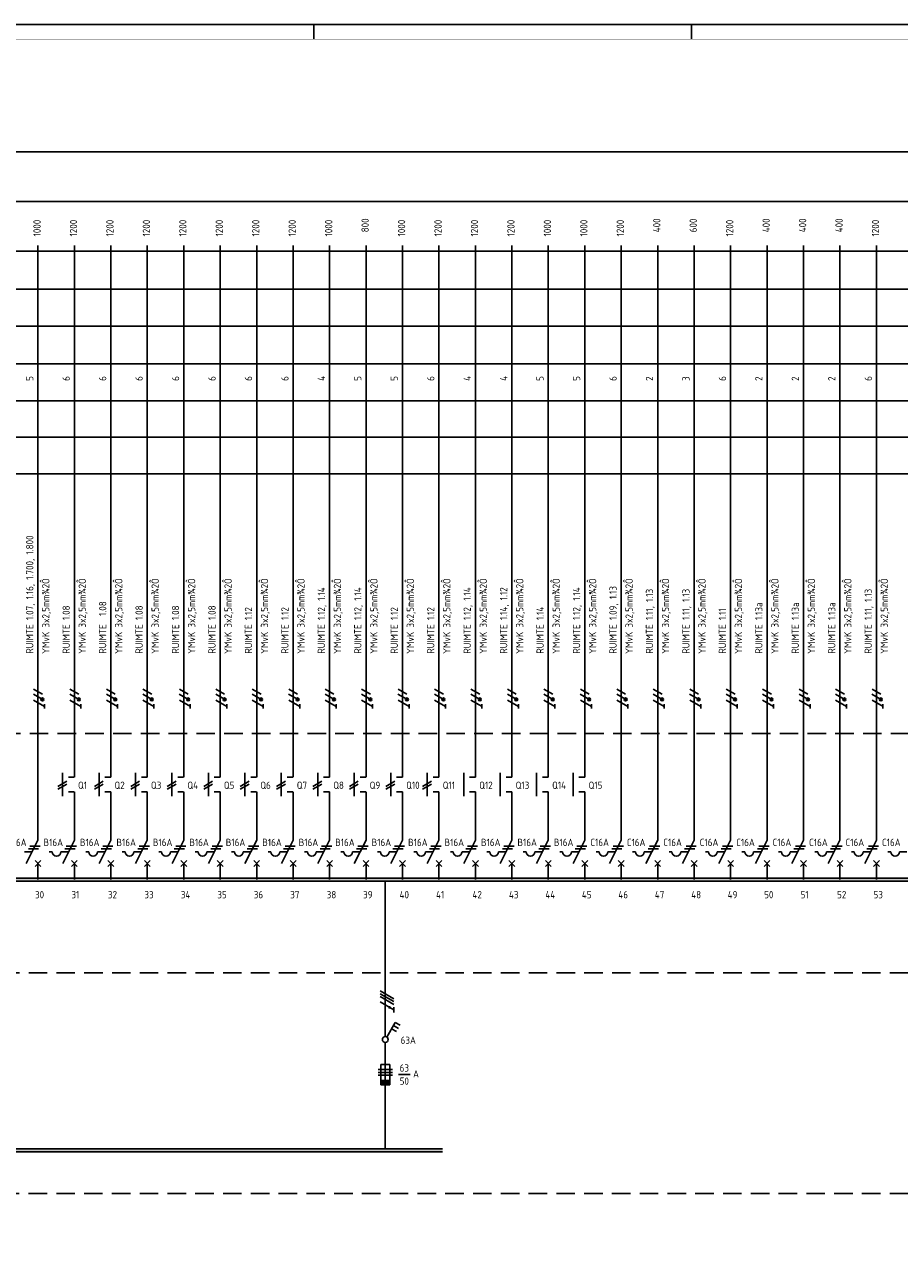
# Model space of a CAD drawing. Header units: millimetres. Extents: x 16 to 1205, y -16 to 825.
# Tile 4 of 8: x 251 to 551, y 405 to 825. Entities that reach past the tile are written whole.
import ezdxf
from ezdxf.enums import TextEntityAlignment as Align

# ---------------------------------------------------------------- set-up
doc = ezdxf.new("R2010")
doc.units = ezdxf.units.MM
doc.linetypes.add('HIDDEN', pattern=[9.525, 6.35, -3.175])
doc.layers.get('0').update_dxf_attribs({"linetype": 'CONTINUOUS'})
for name, color, linetype in [('1', 7, 'CONTINUOUS'), ('40', 1, 'CONTINUOUS'), ('70', 1, 'CONTINUOUS'), ('71', 2, 'CONTINUOUS'), ('73', 4, 'CONTINUOUS'), ('EL$2B---_KADER', 4, 'CONTINUOUS'), ('LIJN018', 210, 'CONTINUOUS'), ('LIJN025', 10, 'CONTINUOUS'), ('LIJN035', 50, 'CONTINUOUS'), ('LIJN050', 90, 'CONTINUOUS'), ('TEKST25', 10, 'CONTINUOUS'), ('TEKST35', 50, 'CONTINUOUS'), ('TEKST50', 90, 'CONTINUOUS')]:
    doc.layers.add(name, color=color, linetype=linetype)
doc.styles.add('5_0', font='iso.shx')
doc.styles.add('ISO', font='ISO.SHX')
doc.styles.add('NEN', font='iso.shx')
doc.styles.add('ROMAND', font='romand')

# ---------------------------------------------------------------- blocks, each defined once
blk = doc.blocks.new('A0')
at = {"layer": 'LIJN025'}
for p, q in [((334.5, 836), (334.5, 841)), ((464, 836), (464, 841))]:
    blk.add_line(p, q, dxfattribs=at)
blk.add_lwpolyline([(1189, 841), (1189, 0), (0, 0), (0, 841)], close=True, dxfattribs=at)
at = {"layer": 'LIJN050', "const_width": 0.2}
blk.add_lwpolyline([(1184, 836), (25, 836), (25, 5), (1184, 5)], close=True, dxfattribs=at)
at = {"layer": 'TEKST25', "style": 'ROMAND', "width": 2.899115}
blk.add_attdef('STATUS', text='', height=2.5, dxfattribs=at).set_placement((1143, 71.5), (1182, 71.5), align=Align.FIT)
at = {"layer": 'TEKST25', "style": 'ISO'}
for tag, p in [('E', (1144.25, 66)), ('NAAM-E', (1155.75, 66)), ('DATUM-E', (1174, 66)), ('D', (1144.25, 61)), ('NAAM-D', (1155.75, 61)), ('DATUM-D', (1174, 61)), ('C', (1144.25, 56)), ('NAAM-C', (1155.75, 56)), ('DATUM-C', (1174, 56)), ('B', (1144.25, 51)), ('NAAM-B', (1155.75, 51)), ('DATUM-B', (1174, 51)), ('A', (1144.25, 46)), ('NAAM-A', (1155.75, 46)), ('DATUM-A', (1174, 46))]:
    blk.add_attdef(tag, text='', height=2.5, dxfattribs=at).set_placement(p, align=Align.CENTER)
for tag, p in [('DATUM', (1021.75, 36.25)), ('SCHAAL', (1057, 36.25)), ('GETEKEND', (1087.25, 36.25)), ('GECONTOL.', (1122, 36.25)), ('FORMAAT', (1152.25, 28.25))]:
    blk.add_attdef(tag, p, '', height=2.5, dxfattribs=at)
at = {"layer": 'TEKST35', "style": 'ISO'}
for tag, p in [('PROJECT', (1023.5, 72.5)), ('PLAATS', (1023.5, 63.5)), ('INSTALLATIE-REGEL1', (1023.5, 52.5)), ('INSTALLATIE-REGEL2', (1023.5, 43.5))]:
    blk.add_attdef(tag, p, '', height=4, dxfattribs=at)
blk.add_attdef('PROJ.NR.', text='', height=4, dxfattribs=at).set_placement((1170, 23), align=Align.CENTER)
at = {"layer": 'TEKST50', "style": 'ISO'}
blk.add_attdef('FILE-NAAM', text='', height=5, dxfattribs=at).set_placement((1162.5, 7.5), align=Align.CENTER)
blk = doc.blocks.new('T1146')
at = {"layer": '71'}
for p, q in [((-4, 0), (-4, -8)), ((0, -1.5), (-2, -1.5)), ((0, -6.5), (-2, -6.5))]:
    blk.add_line(p, q, dxfattribs=at)

msp = doc.modelspace()

# ---------------------------------------------------------------- linework, layer by layer
at = {"color": 10}
for p, q in [((372.92, 494.02), (377.61, 491.31)), ((372.92, 493.08), (377.61, 490.37)), ((372.92, 493.08), (377.61, 490.37)), ((372.92, 492.14), (377.61, 489.43)), ((372.92, 490.27), (377.61, 487.56)), ((377.61, 488.5), (377.61, 486.62))]:
    msp.add_line(p, q, dxfattribs=at)
msp.add_line((372.92, 493.08), (377.61, 490.37))
at = {"color": 10, "const_width": 0.469}
msp.add_lwpolyline([(376.32, 488.57, 1), (376.09, 488.17, 1)], format="xyb", close=True, dxfattribs=at)
at = {"layer": '1', "color": 1}
for p, q in [((257.14, 595.71), (254.11, 597.46)), ((269.64, 595.71), (266.61, 597.46)), ((282.14, 595.71), (279.11, 597.46)), ((294.64, 595.71), (291.61, 597.46)), ((307.14, 595.71), (304.11, 597.46)), ((319.64, 595.71), (316.61, 597.46)), ((332.14, 595.71), (329.11, 597.46)), ((344.64, 595.71), (341.61, 597.46)), ((357.14, 595.71), (354.11, 597.46)), ((369.64, 595.71), (366.61, 597.46)), ((382.14, 595.71), (379.11, 597.46)), ((394.64, 595.71), (391.61, 597.46)), ((407.14, 595.71), (404.11, 597.46)), ((419.64, 595.71), (416.61, 597.46)), ((432.14, 595.71), (429.11, 597.46)), ((444.64, 595.71), (441.61, 597.46)), ((457.14, 595.71), (454.11, 597.46)), ((469.64, 595.71), (466.61, 597.46)), ((482.14, 595.71), (479.11, 597.46)), ((494.64, 595.71), (491.61, 597.46)), ((507.14, 595.71), (504.11, 597.46)), ((519.64, 595.71), (516.61, 597.46)), ((532.14, 595.71), (529.11, 597.46)), ((544.64, 595.71), (541.61, 597.46)), ((257.07, 593.98), (254.08, 595.71)), ((257.89, 591.55), (254.11, 593.73)), ((269.57, 593.98), (266.58, 595.71)), ((270.39, 591.55), (266.61, 593.73)), ((282.07, 593.98), (279.08, 595.71)), ((282.89, 591.55), (279.11, 593.73)), ((294.57, 593.98), (291.58, 595.71)), ((295.39, 591.55), (291.61, 593.73)), ((307.07, 593.98), (304.08, 595.71)), ((307.89, 591.55), (304.11, 593.73)), ((319.57, 593.98), (316.58, 595.71)), ((320.39, 591.55), (316.61, 593.73)), ((332.07, 593.98), (329.08, 595.71)), ((332.89, 591.55), (329.11, 593.73)), ((344.57, 593.98), (341.58, 595.71)), ((345.39, 591.55), (341.61, 593.73)), ((357.07, 593.98), (354.08, 595.71)), ((357.89, 591.55), (354.11, 593.73)), ((369.57, 593.98), (366.58, 595.71)), ((370.39, 591.55), (366.61, 593.73)), ((382.07, 593.98), (379.08, 595.71)), ((382.89, 591.55), (379.11, 593.73)), ((394.57, 593.98), (391.58, 595.71)), ((395.39, 591.55), (391.61, 593.73)), ((407.07, 593.98), (404.08, 595.71)), ((407.89, 591.55), (404.11, 593.73)), ((419.57, 593.98), (416.58, 595.71)), ((420.39, 591.55), (416.61, 593.73)), ((432.07, 593.98), (429.08, 595.71)), ((432.89, 591.55), (429.11, 593.73)), ((444.57, 593.98), (441.58, 595.71)), ((445.39, 591.55), (441.61, 593.73)), ((457.07, 593.98), (454.08, 595.71)), ((457.89, 591.55), (454.11, 593.73)), ((469.57, 593.98), (466.58, 595.71)), ((470.39, 591.55), (466.61, 593.73)), ((482.07, 593.98), (479.08, 595.71)), ((482.89, 591.55), (479.11, 593.73)), ((494.57, 593.98), (491.58, 595.71)), ((495.39, 591.55), (491.61, 593.73)), ((507.07, 593.98), (504.08, 595.71)), ((507.89, 591.55), (504.11, 593.73)), ((519.57, 593.98), (516.58, 595.71)), ((520.39, 591.55), (516.61, 593.73)), ((532.07, 593.98), (529.08, 595.71)), ((532.89, 591.55), (529.11, 593.73)), ((544.57, 593.98), (541.58, 595.71)), ((545.39, 591.55), (541.61, 593.73)), ((262.47, 564.15), (265.5, 565.9)), ((262.47, 563.15), (265.5, 564.9)), ((274.97, 564.15), (278, 565.9)), ((274.97, 563.15), (278, 564.9)), ((287.43, 564.15), (290.46, 565.9)), ((287.43, 563.15), (290.46, 564.9)), ((299.97, 564.15), (303, 565.9)), ((299.97, 563.15), (303, 564.9)), ((312.47, 564.15), (315.5, 565.9)), ((312.47, 563.15), (315.5, 564.9)), ((324.97, 564.15), (328, 565.9)), ((324.97, 563.15), (328, 564.9)), ((337.47, 564.15), (340.5, 565.9)), ((337.47, 563.15), (340.5, 564.9)), ((349.93, 564.15), (352.96, 565.9)), ((349.93, 563.15), (352.96, 564.9)), ((362.43, 564.15), (365.46, 565.9)), ((362.43, 563.15), (365.46, 564.9)), ((374.97, 564.15), (378, 565.9)), ((374.97, 563.15), (378, 564.9)), ((387.52, 564.15), (390.55, 565.9)), ((387.52, 563.15), (390.55, 564.9)), ((377.23, 467.12), (372.23, 467.12)), ((372.23, 467.12), (377.23, 467.12)), ((372.23, 466.12), (377.23, 466.12)), ((372.23, 465.12), (377.23, 465.12))]:
    msp.add_line(p, q, dxfattribs=at)
at = {"layer": '1', "color": 2}
for p, q in [((251.61, 537.69), (255.63, 545.73)), ((264.11, 537.69), (268.13, 545.73)), ((276.61, 537.69), (280.63, 545.73)), ((289.11, 537.69), (293.13, 545.73)), ((301.61, 537.69), (305.63, 545.73)), ((314.11, 537.69), (318.13, 545.73)), ((326.61, 537.69), (330.63, 545.73)), ((339.11, 537.69), (343.13, 545.73)), ((351.61, 537.69), (355.63, 545.73)), ((364.11, 537.69), (368.13, 545.73)), ((376.61, 537.69), (380.63, 545.73)), ((389.11, 537.69), (393.13, 545.73)), ((401.61, 537.69), (405.63, 545.73)), ((414.11, 537.69), (418.13, 545.73)), ((426.61, 537.69), (430.63, 545.73)), ((439.11, 537.69), (443.13, 545.73)), ((451.61, 537.69), (455.63, 545.73)), ((464.11, 537.69), (468.13, 545.73)), ((476.61, 537.69), (480.63, 545.73)), ((489.11, 537.69), (493.13, 545.73)), ((501.61, 537.69), (505.63, 545.73)), ((514.11, 537.69), (518.13, 545.73)), ((526.61, 537.69), (530.63, 545.73)), ((539.11, 537.69), (543.13, 545.73)), ((251.03, 541.69), (253.61, 541.69)), ((259.53, 541.69), (260.53, 541.69)), ((263.53, 541.69), (266.11, 541.69)), ((272.03, 541.69), (273.03, 541.69)), ((276.03, 541.69), (278.61, 541.69)), ((284.53, 541.69), (285.53, 541.69)), ((288.53, 541.69), (291.11, 541.69)), ((297.03, 541.69), (298.03, 541.69)), ((301.03, 541.69), (303.61, 541.69)), ((309.53, 541.69), (310.53, 541.69)), ((313.53, 541.69), (316.11, 541.69)), ((322.03, 541.69), (323.03, 541.69)), ((326.03, 541.69), (328.61, 541.69)), ((334.53, 541.69), (335.53, 541.69)), ((338.53, 541.69), (341.11, 541.69)), ((347.03, 541.69), (348.03, 541.69)), ((351.03, 541.69), (353.61, 541.69)), ((359.53, 541.69), (360.53, 541.69)), ((363.53, 541.69), (366.11, 541.69)), ((372.03, 541.69), (373.03, 541.69)), ((376.03, 541.69), (378.61, 541.69)), ((384.53, 541.69), (385.53, 541.69)), ((388.53, 541.69), (391.11, 541.69)), ((397.03, 541.69), (398.03, 541.69)), ((401.03, 541.69), (403.61, 541.69)), ((409.53, 541.69), (410.53, 541.69)), ((413.53, 541.69), (416.11, 541.69)), ((422.03, 541.69), (423.03, 541.69)), ((426.03, 541.69), (428.61, 541.69)), ((434.53, 541.69), (435.53, 541.69)), ((438.53, 541.69), (441.11, 541.69)), ((447.03, 541.69), (448.03, 541.69)), ((451.03, 541.69), (453.61, 541.69)), ((459.53, 541.69), (460.53, 541.69)), ((463.53, 541.69), (466.11, 541.69)), ((472.03, 541.69), (473.03, 541.69)), ((476.03, 541.69), (478.61, 541.69)), ((484.53, 541.69), (485.53, 541.69)), ((488.53, 541.69), (491.11, 541.69)), ((497.03, 541.69), (498.03, 541.69)), ((501.03, 541.69), (503.61, 541.69)), ((509.53, 541.69), (510.53, 541.69)), ((513.53, 541.69), (516.11, 541.69)), ((522.03, 541.69), (523.03, 541.69)), ((526.03, 541.69), (528.61, 541.69)), ((534.53, 541.69), (535.53, 541.69)), ((538.53, 541.69), (541.11, 541.69)), ((547.03, 541.69), (548.03, 541.69)), ((551.03, 541.69), (553.61, 541.69)), ((373.23, 468.87), (376.23, 468.87)), ((373.23, 461.87), (373.23, 468.87)), ((376.23, 468.87), (376.23, 461.87)), ((376.23, 463.37), (373.23, 463.37)), ((376.23, 463.12), (373.23, 463.12)), ((376.23, 462.87), (373.23, 462.87)), ((376.23, 462.62), (373.23, 462.62)), ((376.23, 462.37), (373.23, 462.37)), ((376.23, 462.12), (373.23, 462.12)), ((376.23, 461.87), (373.23, 461.87))]:
    msp.add_line(p, q, dxfattribs=at)
at = {"layer": '1', "color": 1}
for centre in [(257.14, 593.96), (269.64, 593.96), (282.14, 593.96), (294.64, 593.96), (307.14, 593.96), (319.64, 593.96), (332.14, 593.96), (344.64, 593.96), (357.14, 593.96), (369.64, 593.96), (382.14, 593.96), (394.64, 593.96), (407.14, 593.96), (419.64, 593.96), (432.14, 593.96), (444.64, 593.96), (457.14, 593.96), (469.64, 593.96), (482.14, 593.96), (494.64, 593.96), (507.14, 593.96), (519.64, 593.96), (532.14, 593.96), (544.64, 593.96)]:
    msp.add_circle(centre, 0.5, dxfattribs=at)
at = {"layer": '1', "color": 2}
for centre in [(262.03, 541.69), (274.53, 541.69), (287.03, 541.69), (299.53, 541.69), (312.03, 541.69), (324.53, 541.69), (337.03, 541.69), (349.53, 541.69), (362.03, 541.69), (374.53, 541.69), (387.03, 541.69), (399.53, 541.69), (412.03, 541.69), (424.53, 541.69), (437.03, 541.69), (449.53, 541.69), (462.03, 541.69), (474.53, 541.69), (487.03, 541.69), (499.53, 541.69), (512.03, 541.69), (524.53, 541.69), (537.03, 541.69), (549.53, 541.69)]:
    msp.add_arc(centre, 1.5, 180, 0, dxfattribs=at)
at = {"layer": '70'}
for p, q in [((257.88, 590.83), (257.88, 592.38)), ((270.38, 590.83), (270.38, 592.38)), ((282.88, 590.83), (282.88, 592.38)), ((295.38, 590.83), (295.38, 592.38)), ((307.88, 590.83), (307.88, 592.38)), ((320.38, 590.83), (320.38, 592.38)), ((332.88, 590.83), (332.88, 592.38)), ((345.38, 590.83), (345.38, 592.38)), ((357.88, 590.83), (357.88, 592.38)), ((370.38, 590.83), (370.38, 592.38)), ((382.88, 590.83), (382.88, 592.38)), ((395.38, 590.83), (395.38, 592.38)), ((407.88, 590.83), (407.88, 592.38)), ((420.38, 590.83), (420.38, 592.38)), ((432.88, 590.83), (432.88, 592.38)), ((445.38, 590.83), (445.38, 592.38)), ((457.88, 590.83), (457.88, 592.38)), ((470.38, 590.83), (470.38, 592.38)), ((482.88, 590.83), (482.88, 592.38)), ((495.38, 590.83), (495.38, 592.38)), ((507.88, 590.83), (507.88, 592.38)), ((520.38, 590.83), (520.38, 592.38)), ((532.88, 590.83), (532.88, 592.38)), ((545.38, 590.83), (545.38, 592.38)), ((252.36, 542.69), (255.86, 542.69)), ((252.86, 543.69), (256.36, 543.69)), ((264.86, 542.69), (268.36, 542.69)), ((265.36, 543.69), (268.86, 543.69)), ((277.36, 542.69), (280.86, 542.69)), ((277.86, 543.69), (281.36, 543.69)), ((289.86, 542.69), (293.36, 542.69)), ((290.36, 543.69), (293.86, 543.69)), ((302.36, 542.69), (305.86, 542.69)), ((302.86, 543.69), (306.36, 543.69)), ((314.86, 542.69), (318.36, 542.69)), ((315.36, 543.69), (318.86, 543.69)), ((327.36, 542.69), (330.86, 542.69)), ((327.86, 543.69), (331.36, 543.69)), ((339.86, 542.69), (343.36, 542.69)), ((340.36, 543.69), (343.86, 543.69)), ((352.36, 542.69), (355.86, 542.69)), ((352.86, 543.69), (356.36, 543.69)), ((364.86, 542.69), (368.36, 542.69)), ((365.36, 543.69), (368.86, 543.69)), ((377.36, 542.69), (380.86, 542.69)), ((377.86, 543.69), (381.36, 543.69)), ((389.86, 542.69), (393.36, 542.69)), ((390.36, 543.69), (393.86, 543.69)), ((402.36, 542.69), (405.86, 542.69)), ((402.86, 543.69), (406.36, 543.69)), ((414.86, 542.69), (418.36, 542.69)), ((415.36, 543.69), (418.86, 543.69)), ((427.36, 542.69), (430.86, 542.69)), ((427.86, 543.69), (431.36, 543.69)), ((439.86, 542.69), (443.36, 542.69)), ((440.36, 543.69), (443.86, 543.69)), ((452.36, 542.69), (455.86, 542.69)), ((452.86, 543.69), (456.36, 543.69)), ((464.86, 542.69), (468.36, 542.69)), ((465.36, 543.69), (468.86, 543.69)), ((477.36, 542.69), (480.86, 542.69)), ((477.86, 543.69), (481.36, 543.69)), ((489.86, 542.69), (493.36, 542.69)), ((490.36, 543.69), (493.86, 543.69)), ((502.36, 542.69), (505.86, 542.69)), ((502.86, 543.69), (506.36, 543.69)), ((514.86, 542.69), (518.36, 542.69)), ((515.36, 543.69), (518.86, 543.69)), ((527.36, 542.69), (530.86, 542.69)), ((527.86, 543.69), (531.36, 543.69)), ((539.86, 542.69), (543.36, 542.69)), ((540.36, 543.69), (543.86, 543.69)), ((379.25, 465.38), (383.25, 465.38))]:
    msp.add_line(p, q, dxfattribs=at)
at = {"layer": '70', "const_width": 0.5}
for points in [[(257.14, 594.21, 1), (257.14, 593.71, 1)], [(269.64, 594.21, 1), (269.64, 593.71, 1)], [(282.14, 594.21, 1), (282.14, 593.71, 1)], [(294.64, 594.21, 1), (294.64, 593.71, 1)], [(307.14, 594.21, 1), (307.14, 593.71, 1)], [(319.64, 594.21, 1), (319.64, 593.71, 1)], [(394.64, 594.21, 1), (394.64, 593.71, 1)], [(457.14, 594.21, 1), (457.14, 593.71, 1)], [(469.64, 594.21, 1), (469.64, 593.71, 1)], [(544.64, 594.21, 1), (544.64, 593.71, 1)]]:
    msp.add_lwpolyline(points, format="xyb", close=True, dxfattribs=at)
at = {"layer": '70'}
for centre, start, end in [((332.14, 593.96), 90, 270), ((332.14, 593.96), 270, 90), ((344.64, 593.96), 90, 270), ((344.64, 593.96), 270, 90), ((357.14, 593.96), 90, 270), ((357.14, 593.96), 270, 90), ((369.64, 593.96), 90, 270), ((369.64, 593.96), 270, 90), ((382.14, 593.96), 90, 270), ((382.14, 593.96), 270, 90), ((407.14, 593.96), 90, 270), ((407.14, 593.96), 270, 90), ((419.64, 593.96), 90, 270), ((419.64, 593.96), 270, 90), ((432.14, 593.96), 90, 270), ((432.14, 593.96), 270, 90), ((444.64, 593.96), 90, 270), ((444.64, 593.96), 270, 90), ((482.14, 593.96), 90, 270), ((482.14, 593.96), 270, 90), ((494.64, 593.96), 90, 270), ((494.64, 593.96), 270, 90), ((507.14, 593.96), 90, 270), ((507.14, 593.96), 270, 90), ((519.64, 593.96), 90, 270), ((519.64, 593.96), 270, 90), ((532.14, 593.96), 90, 270), ((532.14, 593.96), 270, 90)]:
    msp.add_arc(centre, 0.25, start, end, dxfattribs=at)
at = {"layer": '71'}
for p, q in [((256.63, 536.69), (254.63, 538.69)), ((254.63, 536.69), (256.63, 538.69)), ((269.13, 536.69), (267.13, 538.69)), ((267.13, 536.69), (269.13, 538.69)), ((281.63, 536.69), (279.63, 538.69)), ((279.63, 536.69), (281.63, 538.69)), ((294.13, 536.69), (292.13, 538.69)), ((292.13, 536.69), (294.13, 538.69)), ((306.63, 536.69), (304.63, 538.69)), ((304.63, 536.69), (306.63, 538.69)), ((319.13, 536.69), (317.13, 538.69)), ((317.13, 536.69), (319.13, 538.69)), ((331.63, 536.69), (329.63, 538.69)), ((329.63, 536.69), (331.63, 538.69)), ((344.13, 536.69), (342.13, 538.69)), ((342.13, 536.69), (344.13, 538.69)), ((356.63, 536.69), (354.63, 538.69)), ((354.63, 536.69), (356.63, 538.69)), ((369.13, 536.69), (367.13, 538.69)), ((367.13, 536.69), (369.13, 538.69)), ((379.63, 536.69), (381.63, 538.69)), ((381.63, 536.69), (379.63, 538.69)), ((392.13, 536.69), (394.13, 538.69)), ((394.13, 536.69), (392.13, 538.69)), ((404.63, 536.69), (406.63, 538.69)), ((406.63, 536.69), (404.63, 538.69)), ((417.13, 536.69), (419.13, 538.69)), ((419.13, 536.69), (417.13, 538.69)), ((429.63, 536.69), (431.63, 538.69)), ((431.63, 536.69), (429.63, 538.69)), ((442.13, 536.69), (444.13, 538.69)), ((444.13, 536.69), (442.13, 538.69)), ((454.63, 536.69), (456.63, 538.69)), ((456.63, 536.69), (454.63, 538.69)), ((467.13, 536.69), (469.13, 538.69)), ((469.13, 536.69), (467.13, 538.69)), ((479.63, 536.69), (481.63, 538.69)), ((481.63, 536.69), (479.63, 538.69)), ((492.13, 536.69), (494.13, 538.69)), ((494.13, 536.69), (492.13, 538.69)), ((504.63, 536.69), (506.63, 538.69)), ((506.63, 536.69), (504.63, 538.69)), ((517.13, 536.69), (519.13, 538.69)), ((519.13, 536.69), (517.13, 538.69)), ((531.63, 536.69), (529.63, 538.69)), ((529.63, 536.69), (531.63, 538.69)), ((544.13, 536.69), (542.13, 538.69)), ((542.13, 536.69), (544.13, 538.69)), ((375.24, 478.24), (378.14, 483.26)), ((376.89, 481.09), (378.62, 480.09)), ((377.51, 482.17), (379.24, 481.17)), ((378.14, 483.26), (379.87, 482.26))]:
    msp.add_line(p, q, dxfattribs=at)
msp.add_circle((374.73, 477.38), 1, dxfattribs=at)
at = {"layer": '73'}
for p, q in [((161.04, 532.71), (1000.92, 532.71)), ((161.04, 531.71), (1000.92, 531.71)), ((270.61, 532.71), (1110.49, 532.71)), ((270.61, 531.71), (1110.49, 531.71)), ((76.66, 439.89), (394.38, 439.89)), ((76.66, 438.89), (394.38, 438.89))]:
    msp.add_line(p, q, dxfattribs=at)
for points in [[(1000.92, 531.71), (1000.92, 532.71), (161.04, 531.71), (161.04, 532.71)], [(1110.49, 531.71), (1110.49, 532.71), (270.61, 531.71), (270.61, 532.71)], [(394.38, 438.89), (394.38, 439.89), (76.66, 438.89), (76.66, 439.89)]]:
    msp.add_solid(points, dxfattribs=at)
at = {"layer": 'LIJN018', "color": 9, "linetype": 'Continuous'}
for p, q in [((184.38, 781.57), (847.68, 781.57)), ((296.13, 781.57), (959.43, 781.57)), ((184.38, 764.57), (847.68, 764.57)), ((296.13, 764.57), (959.43, 764.57)), ((184.38, 747.6), (847.68, 747.6)), ((296.13, 747.6), (959.43, 747.6)), ((184.38, 734.6), (847.68, 734.6)), ((296.13, 734.6), (959.43, 734.6)), ((184.38, 721.82), (847.68, 721.82)), ((296.13, 721.82), (959.43, 721.82)), ((184.38, 709.02), (847.68, 709.02)), ((296.13, 709.02), (959.43, 709.02)), ((184.38, 696.32), (847.68, 696.32)), ((296.13, 696.32), (959.43, 696.32)), ((184.38, 683.82), (847.68, 683.82)), ((296.13, 683.82), (959.43, 683.82)), ((184.38, 671.22), (847.68, 671.22)), ((296.13, 671.22), (959.43, 671.22))]:
    msp.add_line(p, q, dxfattribs=at)
at = {"layer": 'LIJN025', "linetype": 'HIDDEN'}
for p, q in [((109.93, 582.28), (1018.65, 582.28)), ((1020.8, 500.28), (82.59, 500.28)), ((1020.77, 424.62), (57.37, 424.62))]:
    msp.add_line(p, q, dxfattribs=at)
at = {"layer": 'LIJN035'}
for p, q in [((255.63, 567.31), (255.63, 749.53)), ((268.13, 567.31), (268.13, 749.53)), ((280.63, 567.31), (280.63, 749.53)), ((293.13, 567.31), (293.13, 749.53)), ((305.63, 567.31), (305.63, 749.53)), ((318.13, 567.31), (318.13, 749.53)), ((330.63, 567.31), (330.63, 749.53)), ((343.13, 567.31), (343.13, 749.53)), ((355.63, 567.31), (355.63, 749.53)), ((368.13, 567.31), (368.13, 749.53)), ((380.63, 567.31), (380.63, 749.53)), ((393.13, 567.31), (393.13, 749.53)), ((405.63, 567.31), (405.63, 749.53)), ((418.13, 567.35), (418.13, 749.53)), ((430.63, 567.32), (430.63, 749.53)), ((443.13, 567.35), (443.13, 749.53)), ((455.63, 545.73), (455.63, 749.53)), ((468.13, 545.73), (468.13, 749.53)), ((480.63, 545.73), (480.63, 749.53)), ((493.13, 545.73), (493.13, 749.53)), ((505.63, 545.73), (505.63, 749.53)), ((518.13, 545.73), (518.13, 749.53)), ((530.63, 545.73), (530.63, 749.53)), ((543.13, 545.73), (543.13, 749.53)), ((255.63, 545.73), (255.63, 567.31)), ((268.13, 545.73), (268.13, 562.31)), ((280.63, 545.73), (280.63, 562.31)), ((293.13, 545.73), (293.13, 562.31)), ((305.63, 545.73), (305.63, 562.31)), ((318.13, 545.73), (318.13, 562.31)), ((330.63, 545.73), (330.63, 562.31)), ((343.13, 545.73), (343.13, 562.31)), ((355.63, 545.73), (355.63, 562.31)), ((368.13, 545.73), (368.13, 562.31)), ((380.63, 545.73), (380.63, 562.31)), ((393.13, 545.73), (393.13, 562.31)), ((405.63, 545.73), (405.63, 562.3)), ((418.13, 545.73), (418.13, 562.3)), ((430.63, 545.73), (430.63, 562.3)), ((443.13, 545.73), (443.13, 562.3)), ((255.63, 532.28), (255.63, 537.78)), ((268.13, 532.28), (268.13, 537.78)), ((280.63, 532.28), (280.63, 537.78)), ((293.13, 532.28), (293.13, 537.78)), ((305.63, 532.28), (305.63, 537.78)), ((318.13, 532.28), (318.13, 537.78)), ((330.63, 532.28), (330.63, 537.78)), ((343.13, 532.28), (343.13, 537.78)), ((355.63, 532.28), (355.63, 537.78)), ((368.13, 532.28), (368.13, 537.78)), ((380.63, 532.28), (380.63, 537.78)), ((393.13, 532.28), (393.13, 537.78)), ((405.63, 532.28), (405.63, 537.78)), ((418.13, 532.28), (418.13, 537.78)), ((430.63, 532.28), (430.63, 537.78)), ((443.13, 532.28), (443.13, 537.78)), ((455.63, 532.28), (455.63, 537.78)), ((468.13, 532.28), (468.13, 537.78)), ((480.63, 532.28), (480.63, 537.78)), ((493.13, 532.28), (493.13, 537.78)), ((505.63, 532.28), (505.63, 537.78)), ((518.13, 532.28), (518.13, 537.78)), ((530.63, 532.28), (530.63, 537.78)), ((543.13, 532.28), (543.13, 537.78)), ((374.73, 478.38), (374.73, 531.78)), ((374.73, 476.38), (374.73, 439.87))]:
    msp.add_line(p, q, dxfattribs=at)

# ---------------------------------------------------------------- block references
at = {"layer": 'EL$2B---_KADER'}
for name, p in [('A0', (15.75, -15.75)), ('T1146', (268.08, 568.81)), ('T1146', (280.58, 568.81)), ('T1146', (293.08, 568.81)), ('T1146', (305.58, 568.81)), ('T1146', (318.08, 568.81)), ('T1146', (330.58, 568.81)), ('T1146', (343.08, 568.81)), ('T1146', (355.58, 568.81)), ('T1146', (368.08, 568.81)), ('T1146', (380.58, 568.81)), ('T1146', (393.13, 568.81)), ('T1146', (405.63, 568.81)), ('T1146', (418.13, 568.81)), ('T1146', (430.63, 568.81)), ('T1146', (443.13, 568.81))]:
    msp.add_blockref(name, p, dxfattribs=at)

# ---------------------------------------------------------------- texts
at = {"layer": '40', "style": 'NEN'}
for s, p in [('1000', (256.56, 752.62)), ('1200', (269.06, 752.62)), ('1200', (281.56, 752.62)), ('1200', (294.06, 752.62)), ('1200', (306.56, 752.62)), ('1200', (319.06, 752.62)), ('1200', (331.56, 752.62)), ('1200', (344.06, 752.62)), ('1000', (356.56, 752.62)), (' 800', (369.06, 752.62)), ('1000', (381.56, 752.62)), ('1200', (394.06, 752.62)), ('1200', (406.56, 752.62)), ('1200', (419.06, 752.62)), ('1000', (431.56, 752.62)), ('1000', (444.06, 752.62)), ('1200', (456.56, 752.62)), (' 400', (469.06, 752.62)), (' 600', (481.56, 752.62)), ('1200', (494.06, 752.62)), (' 400', (506.56, 752.62)), (' 400', (519.06, 752.62)), (' 400', (531.56, 752.62)), ('1200', (544.06, 752.62)), ('5', (254.06, 703.12)), ('6', (266.56, 703.12)), ('6', (279.06, 703.12)), ('6', (291.56, 703.12)), ('6', (304.06, 703.12)), ('6', (316.56, 703.12)), ('6', (329.06, 703.12)), ('6', (341.56, 703.12)), ('4', (354.06, 703.12)), ('5', (366.56, 703.12)), ('5', (379.06, 703.12)), ('6', (391.56, 703.12)), ('4', (404.06, 703.12)), ('4', (416.56, 703.12)), ('5', (429.06, 703.12)), ('5', (441.56, 703.12)), ('6', (454.06, 703.12)), ('2', (466.56, 703.12)), ('3', (479.06, 703.12)), ('6', (491.56, 703.12)), ('2', (504.06, 703.12)), ('2', (516.56, 703.12)), ('2', (529.06, 703.12)), ('6', (541.56, 703.12)), ('RUIMTE 1.07, 1.16, 1.700, 1.800', (254.06, 609.62)), (' YMvK 3x2,5mm¾2Ô', (259.56, 608.12)), (' YMvK 3x2,5mm¾2Ô', (259.56, 608.12)), (' YMvK 3x2,5mm¾2Ô', (272.06, 608.12)), (' YMvK 3x2,5mm¾2Ô', (284.56, 608.12)), (' YMvK 3x2,5mm¾2Ô', (297.06, 608.12)), (' YMvK 3x2,5mm¾2Ô', (309.56, 608.12)), (' YMvK 3x2,5mm¾2Ô', (322.06, 608.12)), (' YMvK 3x2,5mm¾2Ô', (334.56, 608.12)), (' YMvK 3x2,5mm¾2Ô', (347.06, 608.12)), (' YMvK 3x2,5mm¾2Ô', (359.56, 608.12)), (' YMvK 3x2,5mm¾2Ô', (372.06, 608.12)), (' YMvK 3x2,5mm¾2Ô', (384.56, 608.12)), (' YMvK 3x2,5mm¾2Ô', (397.06, 608.12)), (' YMvK 3x2,5mm¾2Ô', (409.56, 608.12)), (' YMvK 3x2,5mm¾2Ô', (422.06, 608.12)), (' YMvK 3x2,5mm¾2Ô', (434.56, 608.12)), (' YMvK 3x2,5mm¾2Ô', (447.06, 608.12)), (' YMvK 3x2,5mm¾2Ô', (459.56, 608.12)), (' YMvK 3x2,5mm¾2Ô', (472.06, 608.12)), (' YMvK 3x2,5mm¾2Ô', (484.56, 608.12)), (' YMvK 3x2,5mm¾2Ô', (497.06, 608.12)), (' YMvK 3x2,5mm¾2Ô', (509.56, 608.12)), (' YMvK 3x2,5mm¾2Ô', (522.06, 608.12)), (' YMvK 3x2,5mm¾2Ô', (534.56, 608.12)), (' YMvK 3x2,5mm¾2Ô', (547.06, 608.12)), ('RUIMTE 1.12, 1.14', (354.06, 609.62)), ('RUIMTE 1.12, 1.14', (366.56, 609.62)), ('RUIMTE 1.12, 1.14', (404.06, 609.62)), ('RUIMTE 1.14, 1.12', (416.56, 609.62)), ('RUIMTE 1.12, 1.14', (441.56, 609.62)), ('RUIMTE 1.09, 1.13', (454.06, 609.62)), ('RUIMTE 1.11, 1.13', (466.56, 609.62)), ('RUIMTE 1.11, 1.13', (479.06, 609.62)), ('RUIMTE 1.11, 1.13', (541.56, 609.62)), ('RUIMTE 1.13a', (504.06, 609.62)), ('RUIMTE 1.13a', (516.56, 609.62)), ('RUIMTE 1.13a', (529.06, 609.62)), ('RUIMTE 1.08', (266.56, 609.62)), ('RUIMTE  1.08', (279.06, 609.62)), ('RUIMTE 1.08', (291.56, 609.62)), ('RUIMTE 1.08', (304.06, 609.62)), ('RUIMTE 1.08', (316.56, 609.62)), ('RUIMTE 1.12', (329.06, 609.62)), ('RUIMTE 1.12', (341.56, 609.62)), ('RUIMTE 1.12', (379.06, 609.62)), ('RUIMTE 1.12', (391.56, 609.62)), ('RUIMTE 1.14', (429.06, 609.62)), ('RUIMTE 1.11', (491.56, 609.62))]:
    msp.add_text(s, height=2.5, rotation=90, dxfattribs=at).set_placement(p)
for s, p in [('B16A', (245.04, 543.7)), ('B16A', (257.54, 543.7)), ('B16A', (270.04, 543.7)), ('B16A', (282.54, 543.7)), ('B16A', (295.04, 543.7)), ('B16A', (307.54, 543.7)), ('B16A', (320.04, 543.7)), ('B16A', (332.54, 543.7)), ('B16A', (345.04, 543.7)), ('B16A', (357.54, 543.7)), ('B16A', (370.04, 543.7)), ('B16A', (382.54, 543.7)), ('B16A', (395.04, 543.7)), ('B16A', (407.54, 543.7)), ('B16A', (420.04, 543.7)), ('B16A', (432.54, 543.7)), ('C16A', (445.04, 543.7)), ('C16A', (457.54, 543.7)), ('C16A', (470.04, 543.7)), ('C16A', (482.54, 543.7)), ('C16A', (495.04, 543.7)), ('C16A', (507.54, 543.7)), ('C16A', (520.04, 543.7)), ('C16A', (532.54, 543.7)), ('C16A', (545.04, 543.7)), ('A', (384.25, 464.38))]:
    msp.add_text(s, height=2.5, dxfattribs=at).set_placement(p)
for s, p in [('63', (381.25, 466.38)), ('50', (381.25, 461.88))]:
    msp.add_text(s, height=2.5, dxfattribs=at).set_placement(p, align=Align.CENTER)
at = {"layer": 'TEKST25', "style": '5_0'}
for s, p in [('Q1', (269.38, 563.28)), ('Q2', (281.88, 563.28)), ('Q3', (294.38, 563.28)), ('Q4', (306.88, 563.28)), ('Q5', (319.38, 563.28)), ('Q6', (331.88, 563.28)), ('Q7', (344.38, 563.28)), ('Q8', (356.88, 563.28)), ('Q9', (369.38, 563.28)), ('Q10', (381.88, 563.28)), ('Q11', (394.43, 563.28)), ('Q12', (406.93, 563.28)), ('Q13', (419.43, 563.28)), ('Q14', (431.93, 563.28)), ('Q15', (444.43, 563.28)), ('30', (254.63, 525.78)), ('31', (267.13, 525.78)), ('32', (279.63, 525.78)), ('33', (292.13, 525.78)), ('34', (304.63, 525.78)), ('35', (317.13, 525.78)), ('36', (329.63, 525.78)), ('37', (342.13, 525.78)), ('38', (354.63, 525.78)), ('39', (367.13, 525.78)), ('40', (379.63, 525.78)), ('41', (392.13, 525.78)), ('42', (404.63, 525.78)), ('43', (417.13, 525.78)), ('44', (429.63, 525.78)), ('45', (442.13, 525.78)), ('46', (454.63, 525.78)), ('47', (467.13, 525.78)), ('48', (479.63, 525.78)), ('49', (492.13, 525.78)), ('50', (504.63, 525.78)), ('51', (517.13, 525.78)), ('52', (529.63, 525.78)), ('53', (542.13, 525.78)), ('63A', (379.98, 475.88))]:
    msp.add_text(s, height=2.5, dxfattribs=at).set_placement(p)

doc.saveas('drawing.dxf')
